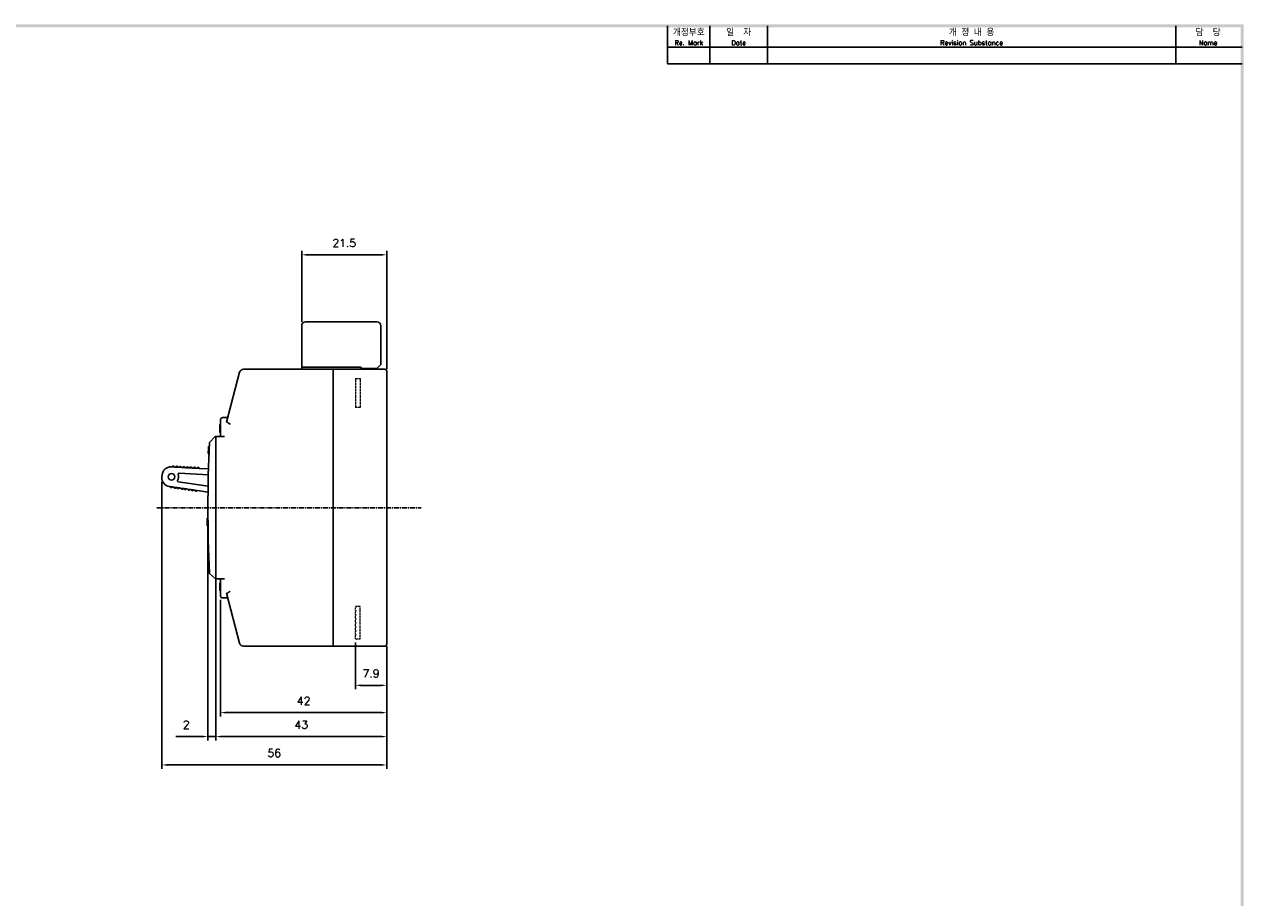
# Model space of a CAD drawing. Extents: x -417 to 828, y -1918 to 504.
# Tile 9 of 9: x 518 to 826, y 281 to 502. Entities that reach past the tile are written whole.
import ezdxf

# ---------------------------------------------------------------- set-up
doc = ezdxf.new("R2010")
doc.units = 0
doc.header["$MEASUREMENT"] = 0
doc.linetypes.add('CENTER', pattern=[2, 1.25, -0.25, 0.25, -0.25])
doc.linetypes.add('HIDDEN', pattern=[0.375, 0.25, -0.125])
doc.layers.get('0').update_dxf_attribs({"linetype": 'CONTINUOUS'})
for name, color, linetype in [('CENTER2', 1, 'CENTER'), ('di', 3, 'CONTINUOUS'), ('DIM', 3, 'CONTINUOUS'), ('dimtaxt', 3, 'CONTINUOUS'), ('dwg', 7, 'CONTINUOUS'), ('text', 3, 'CONTINUOUS')]:
    doc.layers.add(name, color=color, linetype=linetype)
doc.styles.add('KIM', font='ROMANS.shx', dxfattribs={"height": 5, "bigfont": 'GSG1.shx'})
doc.styles.get("Standard").update_dxf_attribs({"font": 'romans.shx', "height": 2, "bigfont": 'hgs.shx'})
doc.dimstyles.new('STANDARD$0', dxfattribs={"dimtxt": 5, "dimasz": 5, "dimexe": 1, "dimexo": 2, "dimgap": 2, "dimtad": 1, "dimdec": 4, "dimzin": 12, "dimdsep": 46, "dimtxsty": 'KIM', "dimcen": -1, "dimdle": 0.1, "dimadec": 0, "dimazin": 0, "dimtfac": 1, "dimtdec": 4, "dimtmove": 0, "dimatfit": 3, "dimfxl": 0, "dimtolj": 1, "dimtzin": 0, "dimarcsym": 0})

# ---------------------------------------------------------------- blocks, each defined once
blk = doc.blocks.new('*D1276')
at = {"layer": 'DIM'}
for p, q in [((567.16, 356.35), (567.16, 326.85)), ((609.16, 344.65), (609.16, 326.85)), ((607.76, 327.85), (568.56, 327.85))]:
    blk.add_line(p, q, dxfattribs=at)
for points in [[(568.56, 328.09), (568.56, 327.62), (567.16, 327.85)], [(607.76, 328.09), (607.76, 327.62), (609.16, 327.85)]]:
    blk.add_solid(points, dxfattribs=at)
at = {"layer": 'DIM', "insert": (588.16, 330.85), "char_height": 2, "attachment_point": 5}
blk.add_mtext('\\A1;42', dxfattribs=at)
blk = doc.blocks.new('*D1277')
at = {"layer": 'DIM'}
for p, q in [((565.96, 360.65), (565.96, 320.8)), ((609.16, 343.65), (609.16, 320.8)), ((567.36, 321.8), (607.76, 321.8))]:
    blk.add_line(p, q, dxfattribs=at)
for points in [[(567.36, 322.04), (567.36, 321.57), (565.96, 321.8)], [(607.76, 322.04), (607.76, 321.57), (609.16, 321.8)]]:
    blk.add_solid(points, dxfattribs=at)
at = {"layer": 'DIM', "insert": (587.56, 324.8), "char_height": 2, "attachment_point": 5}
blk.add_mtext('\\A1;43', dxfattribs=at)
blk = doc.blocks.new('*D1278')
at = {"layer": 'DIM'}
for p, q in [((563.96, 378.65), (563.96, 320.8)), ((565.96, 378.65), (565.96, 320.8)), ((562.56, 321.8), (555.82, 321.8)), ((565.96, 321.8), (563.96, 321.8)), ((567.36, 321.8), (568.76, 321.8))]:
    blk.add_line(p, q, dxfattribs=at)
for points in [[(562.56, 322.04), (562.56, 321.57), (563.96, 321.8)], [(567.36, 322.04), (567.36, 321.57), (565.96, 321.8)]]:
    blk.add_solid(points, dxfattribs=at)
at = {"layer": 'DIM', "insert": (558.49, 324.8), "char_height": 2, "attachment_point": 5}
blk.add_mtext('\\A1;2', dxfattribs=at)
blk = doc.blocks.new('*D1279')
at = {"layer": 'DIM'}
for p, q in [((552.31, 386.19), (552.31, 313.63)), ((609.16, 344.4), (609.16, 313.63)), ((553.71, 314.63), (607.76, 314.63))]:
    blk.add_line(p, q, dxfattribs=at)
for points in [[(553.71, 314.86), (553.71, 314.39), (552.31, 314.63)], [(607.76, 314.86), (607.76, 314.39), (609.16, 314.63)]]:
    blk.add_solid(points, dxfattribs=at)
at = {"layer": 'DIM', "insert": (580.73, 317.63), "char_height": 2, "attachment_point": 5}
blk.add_mtext('\\A1;56', dxfattribs=at)
blk = doc.blocks.new('*D1280')
at = {"layer": 'DIM'}
for p, q in [((587.66, 426.65), (587.66, 444.57)), ((609.16, 414.65), (609.16, 444.57)), ((607.76, 443.57), (589.06, 443.57))]:
    blk.add_line(p, q, dxfattribs=at)
for points in [[(589.06, 443.8), (589.06, 443.34), (587.66, 443.57)], [(607.76, 443.8), (607.76, 443.34), (609.16, 443.57)]]:
    blk.add_solid(points, dxfattribs=at)
at = {"layer": 'DIM', "insert": (598.41, 446.57), "char_height": 2, "attachment_point": 5}
blk.add_mtext('\\A1;21.5', dxfattribs=at)
blk = doc.blocks.new('*D1260')
at = {"layer": 'DIM'}
for p, q in [((601.26, 345.55), (601.26, 333.75)), ((609.16, 343.4), (609.16, 333.75)), ((602.66, 334.75), (607.76, 334.75))]:
    blk.add_line(p, q, dxfattribs=at)
for points in [[(602.66, 334.98), (602.66, 334.52), (601.26, 334.75)], [(607.76, 334.98), (607.76, 334.52), (609.16, 334.75)]]:
    blk.add_solid(points, dxfattribs=at)
at = {"layer": 'DIM', "insert": (605.21, 337.75), "char_height": 2, "attachment_point": 5}
blk.add_mtext('\\A1;7.9', dxfattribs=at)

msp = doc.modelspace()

# ---------------------------------------------------------------- linework, layer by layer
for p, q in [((587.65782, 425.64672), (587.65782, 415.14672)), ((606.65782, 426.64672), (588.65782, 426.64672)), ((607.65782, 425.64672), (607.65782, 415.84672)), ((568.67678, 401.28396), (571.96299, 413.89881)), ((572.9307, 414.64672), (595.65782, 414.64672)), ((587.65782, 414.64672), (587.65782, 415.14672)), ((587.65782, 415.14672), (602.65782, 415.14672)), ((595.65782, 414.64672), (595.65782, 413.64672)), ((595.65782, 414.64672), (608.65782, 414.64672)), ((595.65782, 345.64672), (595.65782, 413.64672)), ((602.65782, 415.14672), (602.65782, 414.64672)), ((606.65782, 414.84672), (602.65782, 414.84672)), ((606.65782, 414.84672), (607.65782, 415.84672)), ((609.15782, 414.14672), (609.15782, 413.64672)), ((609.15782, 413.64672), (609.15782, 345.64672)), ((566.95782, 400.75029), (567.15783, 400.75029)), ((567.15783, 400.78268), (567.15783, 401.94672)), ((567.15783, 397.64672), (567.15783, 400.78268)), ((568.97968, 402.44672), (567.65782, 402.44672)), ((565.82099, 397.64672), (564.34826, 396.17399)), ((565.95782, 397.64672), (565.82099, 397.64672)), ((565.95782, 361.64672), (565.95782, 397.64672)), ((565.95782, 397.64672), (566.95782, 397.64672)), ((566.95782, 400.70137), (567.15783, 400.70137)), ((566.95782, 399.67405), (567.15783, 399.67405)), ((566.95782, 398.64672), (567.15783, 398.64672)), ((566.95782, 398.5978), (567.15783, 398.5978)), ((568.15782, 397.64672), (566.95782, 397.64672)), ((564.29986, 395.11633), (564.09967, 395.11633)), ((564.22495, 393.3185), (564.0248, 393.3185)), ((554.68472, 389.97166), (554.87144, 389.96159)), ((554.87144, 389.96159), (554.91796, 390.03043)), ((555.47056, 389.92928), (554.87144, 389.96159)), ((555.43171, 390.00273), (555.47056, 389.92928)), ((555.47056, 389.92928), (555.77013, 389.91312)), ((555.77013, 389.91312), (555.81666, 389.98197)), ((556.36926, 389.88081), (555.77013, 389.91312)), ((556.33041, 389.95426), (556.36926, 389.88081)), ((556.36926, 389.88081), (556.66883, 389.86466)), ((556.66883, 389.86466), (556.71535, 389.9335)), ((557.26795, 389.83235), (556.66883, 389.86466)), ((557.2291, 389.9058), (557.26795, 389.83235)), ((557.26795, 389.83235), (557.56752, 389.81619)), ((557.56752, 389.81619), (557.61404, 389.88504)), ((558.16665, 389.78388), (557.56752, 389.81619)), ((558.12779, 389.85733), (558.16665, 389.78388)), ((558.16665, 389.78388), (558.46621, 389.76773)), ((558.46621, 389.76773), (558.51274, 389.83657)), ((559.06534, 389.73541), (558.46621, 389.76773)), ((559.02649, 389.80887), (559.06534, 389.73541)), ((559.06534, 389.73541), (559.36491, 389.71926)), ((559.36491, 389.71926), (559.41143, 389.78811)), ((559.96403, 389.68695), (559.36491, 389.71926)), ((559.92518, 389.7604), (559.96403, 389.68695)), ((559.96403, 389.68695), (560.2636, 389.67079)), ((560.2636, 389.67079), (560.31013, 389.73964)), ((560.86273, 389.63848), (560.2636, 389.67079)), ((560.82388, 389.71194), (560.86273, 389.63848)), ((560.86273, 389.63848), (561.16229, 389.62233)), ((561.16229, 389.62233), (561.20882, 389.69118)), ((561.76142, 389.59002), (561.16229, 389.62233)), ((561.72257, 389.66347), (561.76142, 389.59002)), ((561.76142, 389.59002), (564.09554, 389.46414)), ((552.31946, 387.40391), (552.3767, 387.98903)), ((556.43642, 386.20883), (564.00084, 385.13402)), ((564.05666, 387.96406), (556.6472, 388.36364)), ((554.38466, 384.9853), (554.19953, 385.0116)), ((554.38466, 384.9853), (554.97869, 384.90089)), ((554.41696, 384.90874), (554.38466, 384.9853)), ((554.97869, 384.90089), (554.92634, 384.83636)), ((555.2757, 384.85869), (554.97869, 384.90089)), ((555.2757, 384.85869), (555.86974, 384.77429)), ((555.30801, 384.78213), (555.2757, 384.85869)), ((555.86974, 384.77429), (555.81739, 384.70975)), ((556.16676, 384.73208), (555.86974, 384.77429)), ((556.16676, 384.73208), (556.76079, 384.64768)), ((556.19906, 384.65552), (556.16676, 384.73208)), ((556.76079, 384.64768), (556.70844, 384.58315)), ((557.05781, 384.60548), (556.76079, 384.64768)), ((557.05781, 384.60548), (557.65184, 384.52107)), ((557.09011, 384.52892), (557.05781, 384.60548)), ((557.65184, 384.52107), (557.59949, 384.45654)), ((557.94886, 384.47887), (557.65184, 384.52107)), ((557.94886, 384.47887), (558.54289, 384.39446)), ((557.98116, 384.40231), (557.94886, 384.47887)), ((558.54289, 384.39446), (558.49054, 384.32993)), ((558.83991, 384.35226), (558.54289, 384.39446)), ((558.83991, 384.35226), (559.43394, 384.26786)), ((558.87221, 384.2757), (558.83991, 384.35226)), ((559.43394, 384.26786), (559.38159, 384.20333)), ((559.73095, 384.22565), (559.43394, 384.26786)), ((559.73095, 384.22565), (560.32499, 384.14125)), ((559.76326, 384.14909), (559.73095, 384.22565)), ((560.32499, 384.14125), (560.27264, 384.07672)), ((560.62201, 384.09905), (560.32499, 384.14125)), ((560.62201, 384.09905), (561.21604, 384.01464)), ((560.65431, 384.02249), (560.62201, 384.09905)), ((561.21604, 384.01464), (561.16369, 383.95011)), ((563.9804, 383.62186), (561.21604, 384.01464)), ((563.9679, 376.99098), (563.76789, 376.99098)), ((563.97631, 376.04927), (563.7763, 376.04927)), ((563.98726, 375.10755), (563.78724, 375.10755)), ((564.35192, 363.04222), (565.89895, 361.64672)), ((565.89895, 361.64672), (565.95782, 361.64672)), ((566.95782, 361.64672), (565.95782, 361.64672)), ((566.95782, 361.64672), (568.15782, 361.64672)), ((566.95782, 360.75029), (567.15783, 360.75029)), ((566.95782, 360.70137), (567.15783, 360.70137)), ((567.15783, 358.51076), (567.15783, 361.64672)), ((566.95782, 359.67404), (567.15783, 359.67404)), ((566.95782, 358.64672), (567.15783, 358.64672)), ((566.95782, 358.5978), (567.15783, 358.5978)), ((567.15783, 357.34672), (567.15783, 358.51076)), ((571.96299, 345.39463), (568.67678, 358.00947)), ((567.65782, 356.84672), (568.97968, 356.84672)), ((595.65782, 345.64672), (595.65782, 344.64672)), ((609.15782, 345.64672), (609.15782, 345.14672)), ((595.65782, 344.64672), (572.9307, 344.64672)), ((608.65782, 344.64672), (595.65782, 344.64672))]:
    msp.add_line(p, q)
at = {"color": 6, "linetype": 'HIDDEN', "lineweight": 15}
for p, q in [((601.25783, 412.34672), (602.45782, 412.34672)), ((601.25783, 412.34672), (601.25783, 404.94672)), ((602.45782, 412.34672), (602.45782, 404.94672)), ((602.45782, 404.94672), (601.25783, 404.94672)), ((601.40782, 354.54672), (601.25782, 354.39672)), ((601.30782, 354.64672), (601.40782, 354.54672)), ((602.45782, 354.64672), (601.30782, 354.64672)), ((602.45782, 346.54672), (602.45782, 354.64672)), ((601.25782, 353.69672), (601.25782, 354.39672)), ((601.25782, 353.69672), (601.40782, 353.54672)), ((601.40782, 353.54672), (601.25782, 353.39672)), ((601.25782, 352.69672), (601.25782, 353.39672)), ((601.25782, 352.69672), (601.40782, 352.54672)), ((601.40782, 352.54672), (601.25782, 352.39672)), ((601.25782, 351.69672), (601.25782, 352.39672)), ((601.25782, 351.69672), (601.40782, 351.54672)), ((601.40782, 351.54672), (601.25782, 351.39672)), ((601.25782, 350.69672), (601.25782, 351.39672)), ((601.25782, 350.69672), (601.40782, 350.54672)), ((601.40782, 350.54672), (601.25782, 350.39672)), ((601.25782, 349.69672), (601.25782, 350.39672)), ((601.25782, 349.69672), (601.40782, 349.54672)), ((601.40782, 349.54672), (601.25782, 349.39672)), ((601.25782, 348.69672), (601.25782, 349.39672)), ((601.25782, 348.69672), (601.40782, 348.54672)), ((601.40782, 348.54672), (601.25782, 348.39672)), ((601.25782, 347.69672), (601.25782, 348.39672)), ((601.25782, 347.69672), (601.40782, 347.54672)), ((601.40782, 347.54672), (601.25782, 347.39672)), ((601.25782, 346.54672), (601.25782, 347.39672)), ((601.25782, 346.54672), (602.45782, 346.54672))]:
    msp.add_line(p, q, dxfattribs=at)
msp.add_circle((554.73668, 387.46282), 0.825)
for centre, radius, start, end in [((588.65782, 425.64672), 1, 90, 180), ((606.65782, 425.64672), 1, 0, 90), ((572.93069, 413.64672), 1, 90, 165.3987544), ((608.65782, 414.14672), 0.5, 0, 90), ((567.65782, 401.94672), 0.5, 90, 180), ((913.95782, 379.64672), 350, 177.2934427, 182.7192134), ((913.95782, 379.64672), 350.2, 177.4682128, 177.7626076), ((554.56625, 387.77485), 2.2, 86.913101, 174.413101), ((555.16653, 389.86246), 0.3, 27.8768575, 145.9493444), ((556.06522, 389.81399), 0.3, 27.8768575, 145.9493444), ((556.96391, 389.76553), 0.3, 27.8768575, 145.9493444), ((557.86261, 389.71706), 0.3, 27.8768575, 145.9493444), ((558.7613, 389.6686), 0.3, 27.8768575, 145.9493444), ((559.66, 389.62013), 0.3, 27.8768575, 145.9493444), ((560.55869, 389.57166), 0.3, 27.8768575, 145.9493444), ((561.45738, 389.5232), 0.3, 27.8768575, 145.9493444), ((554.50901, 387.18972), 2.2, 174.413101, 261.913101), ((556.46455, 386.40684), 0.2, 148.5692677, 261.913101), ((554.73668, 387.46282), 1.825, 328.5692677, 20.2569342), ((556.63643, 388.16393), 0.2, 86.913101, 200.2569342), ((554.69336, 385.02536), 0.3, 202.8768575, 320.9493444), ((555.58441, 384.89876), 0.3, 202.8768575, 320.9493444), ((556.47546, 384.77215), 0.3, 202.8768575, 320.9493444), ((557.36651, 384.64554), 0.3, 202.8768575, 320.9493444), ((558.25756, 384.51893), 0.3, 202.8768575, 320.9493444), ((559.14861, 384.39233), 0.3, 202.8768575, 320.9493444), ((560.03966, 384.26572), 0.3, 202.8768575, 320.9493444), ((560.93071, 384.13911), 0.3, 202.8768575, 320.9493444), ((567.65782, 357.34672), 0.5, 180, 270), ((572.93069, 345.64672), 1, 194.6012456, 270), ((608.65782, 345.14672), 0.5, 270, 0)]:
    msp.add_arc(centre, radius, start, end)
for points, knots in [([(568.82788, 401.24522), (568.8234, 401.24574), (568.76058, 401.25305), (568.68797, 401.26609), (568.6799, 401.27898), (568.67678, 401.28396)], [0, 0, 0, 0, 0.044982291, 0.630921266, 1, 1, 1, 1]), ([(568.82788, 401.24522), (568.87721, 401.23106), (568.98492, 401.20016), (569.20747, 401.04359), (569.40924, 400.88059), (569.53706, 400.77409), (569.56849, 400.74792), (569.57015, 400.74654)], [0, 0, 0, 0, 0.241262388, 0.526729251, 0.883616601, 0.993868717, 1, 1, 1, 1]), ([(566.95782, 399.67405), (566.95782, 399.82133), (566.95782, 400.11436), (566.95782, 400.45606), (566.95782, 400.63758), (566.95782, 400.68014), (566.95782, 400.70137)], [0, 0, 0, 0, 0.280742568, 0.55853747, 0.779859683, 1, 1, 1, 1]), ([(566.95782, 398.64672), (566.95782, 398.66055), (566.95782, 398.68828), (566.95782, 398.82822), (566.95782, 399.01843), (566.95782, 399.33164), (566.95782, 399.55973), (566.95782, 399.67405)], [0, 0, 0, 0, 0.186525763, 0.37377832, 0.560123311, 0.779524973, 1, 1, 1, 1]), ([(563.76789, 376.99098), (563.76797, 376.98089), (563.76812, 376.96064), (563.76955, 376.77756), (563.77171, 376.52417), (563.77413, 376.26391), (563.77579, 376.10033), (563.7763, 376.04927)], [0, 0, 0, 0, 0.229157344, 0.460117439, 0.671122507, 0.89733941, 1, 1, 1, 1]), ([(563.7763, 376.04927), (563.77744, 375.94162), (563.77972, 375.72558), (563.78295, 375.44991), (563.78564, 375.23184), (563.78709, 375.11988), (563.7872, 375.11081), (563.78724, 375.10755)], [0, 0, 0, 0, 0.214983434, 0.431446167, 0.634211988, 0.868680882, 1, 1, 1, 1]), ([(566.95782, 359.67404), (566.95782, 359.82133), (566.95782, 360.11436), (566.95782, 360.45606), (566.95782, 360.63758), (566.95782, 360.68015), (566.95782, 360.70137)], [0, 0, 0, 0, 0.280742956, 0.558537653, 0.779859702, 1, 1, 1, 1]), ([(566.95782, 358.64672), (566.95782, 358.66055), (566.95782, 358.68828), (566.95782, 358.82821), (566.95782, 359.01843), (566.95782, 359.33164), (566.95782, 359.55972), (566.95782, 359.67404)], [0, 0, 0, 0, 0.186525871, 0.373778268, 0.560124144, 0.779524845, 1, 1, 1, 1]), ([(568.67678, 358.00947), (568.68424, 358.01734), (568.69721, 358.031), (568.78896, 358.04309), (568.82788, 358.04822)], [0, 0, 0, 0, 0.5758672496, 1, 1, 1, 1]), ([(569.57015, 358.5469), (569.56849, 358.54552), (569.53706, 358.51934), (569.40924, 358.41285), (569.20747, 358.24984), (568.98492, 358.09327), (568.87721, 358.06237), (568.82788, 358.04822)], [0, 0, 0, 0, 0.006131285, 0.116383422, 0.473270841, 0.758737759, 1, 1, 1, 1])]:
    msp.add_open_spline(points, degree=3, knots=knots)
at = {"layer": 'CENTER2'}
msp.add_line((551.00933, 379.64672), (617.9033, 379.64672), dxfattribs=at)
at = {"layer": 'dimtaxt'}
for p, q in [((690.88504, 491.8819), (690.88504, 501.4369)), ((705.40864, 491.8819), (705.40864, 501.4369)), ((808.63679, 491.8819), (808.63679, 501.4369)), ((680.18344, 496.0861), (825.41944, 496.0861)), ((680.18344, 491.8819), (825.41944, 491.8819))]:
    msp.add_line(p, q, dxfattribs=at)
at = {"layer": 'dwg'}
for points in [[(202.05124, 501.8191), (202.81564, 501.0547), (825.80164, 501.8191), (825.03724, 501.0547)], [(825.80164, 501.8191), (825.03724, 501.0547), (825.80164, 63.0535), (825.03724, 63.8179)]]:
    msp.add_trace(points, dxfattribs=at)
at = {"layer": 'text'}
msp.add_line((680.18344, 491.8819), (680.18344, 501.4369), dxfattribs=at)

# ---------------------------------------------------------------- texts
at = {"layer": 'di', "attachment_point": 5}
for s, insert, char_height, width in [('개정부호\\P{\\H0.72727x;Re. Mark}', (685.53424, 498.5704), 1.68168, 10.7016), ('{\\H1.1x;일  자}\\P{\\H0.8x;Date}', (698.14684, 498.5704), 1.5288, 14.5236), ('{\\H1.1x;개 정 내 용\\P\\H0.72727x;Revision Substance}', (757.02271, 498.5704), 1.5288, 103.2281505), ('담  당\\P{\\H0.72727x;Name}', (816.83701, 498.5704), 1.68168, 16.4004495)]:
    msp.add_mtext(s, dxfattribs=dict(at, insert=insert, char_height=char_height, width=width))

# ---------------------------------------------------------------- dimensions: what is measured, and where the dimension line sits
at = {"layer": 'DIM'}
for base, p1, p2, override, picture, middle in [((587.65782, 443.57017), (609.15782, 413.64672), (587.65782, 425.64672), {"dimtxt": 2, "dimasz": 1.4, "dimexo": 1, "dimtxsty": 'Standard', "dimcen": -0.09, "dimclrd": 256, "dimclre": 256, "dimclrt": 256, "dimadec": 4, "dimtp": 0.2, "dimtm": 0.1, "dimtfac": 0.6, "dimtzin": 8, "dimlwd": 65535, "dimlwe": 65535, "dimarcsym": 1}, '*D1280', (598.40782, 446.57017)), ((563.95782, 321.80279), (565.95782, 379.64672), (563.95782, 379.64672), {"dimtxt": 2, "dimasz": 1.4, "dimexo": 1, "dimtxsty": 'Standard', "dimcen": -0.09, "dimclrd": 256, "dimclre": 256, "dimclrt": 256, "dimadec": 4, "dimtp": 0.2, "dimtm": 0.1, "dimtfac": 0.6, "dimtzin": 8, "dimlwd": 65535, "dimlwe": 65535, "dimarcsym": 1}, '*D1278', (558.49116, 324.80279)), ((609.15782, 321.80279), (565.95782, 361.64672), (609.15782, 344.64672), {"dimtxt": 2, "dimasz": 1.4, "dimexo": 1, "dimdec": 0, "dimtxsty": 'Standard', "dimcen": -0.09, "dimclrd": 256, "dimclre": 256, "dimclrt": 256, "dimadec": 4, "dimtp": 0.2, "dimtm": 0.1, "dimtfac": 0.6, "dimtzin": 8, "dimlwd": 65535, "dimlwe": 65535, "dimarcsym": 1}, '*D1277', (587.55782, 324.80279)), ((567.15783, 327.85487), (609.15782, 345.64672), (567.15783, 357.34672), {"dimtxt": 2, "dimasz": 1.4, "dimexo": 1, "dimtxsty": 'Standard', "dimcen": -0.09, "dimclrd": 256, "dimclre": 256, "dimclrt": 256, "dimadec": 4, "dimtp": 0.2, "dimtm": 0.1, "dimtfac": 0.6, "dimtzin": 8, "dimlwd": 65535, "dimlwe": 65535, "dimarcsym": 1}, '*D1276', (588.15783, 330.85487))]:
    dim = msp.add_linear_dim(base=base, p1=p1, p2=p2, dimstyle='STANDARD$0', override=override, dxfattribs=at)
    dim.commit()
    dim.dimension.update_dxf_attribs({"geometry": picture, "text_midpoint": middle})
dim = msp.add_linear_dim(base=(609.15782, 314.62516), p1=(552.30901, 387.18972), p2=(609.15782, 345.39672), text='56', dimstyle='STANDARD$0', override={"dimtxt": 2, "dimasz": 1.4, "dimexo": 1, "dimtxsty": 'Standard', "dimcen": -0.09, "dimclrd": 256, "dimclre": 256, "dimclrt": 256, "dimadec": 4, "dimtp": 0.2, "dimtm": 0.1, "dimtfac": 0.6, "dimtzin": 8, "dimlwd": 65535, "dimlwe": 65535, "dimarcsym": 1}, dxfattribs=at)
dim.commit()
dim.dimension.update_dxf_attribs({"geometry": '*D1279', "text_midpoint": (580.73342, 317.62516)})
dim = msp.add_linear_dim(base=(609.15782, 334.74893), p1=(601.25782, 346.54672), p2=(609.15782, 344.39672), dimstyle='STANDARD$0', override={"dimtxt": 2, "dimasz": 1.4, "dimexo": 1, "dimtxsty": 'Standard', "dimcen": -0.09, "dimclrd": 256, "dimclre": 256, "dimclrt": 256, "dimadec": 4, "dimtp": 0.2, "dimtm": 0.1, "dimtfac": 0.6, "dimtzin": 8, "dimlwd": 65535, "dimlwe": 65535, "dimarcsym": 1}, dxfattribs=at)
dim.commit()
dim.dimension.update_dxf_attribs({"geometry": '*D1260', "text_midpoint": (605.20782, 334.74893), "dimtype": 160})

doc.saveas('drawing.dxf')
